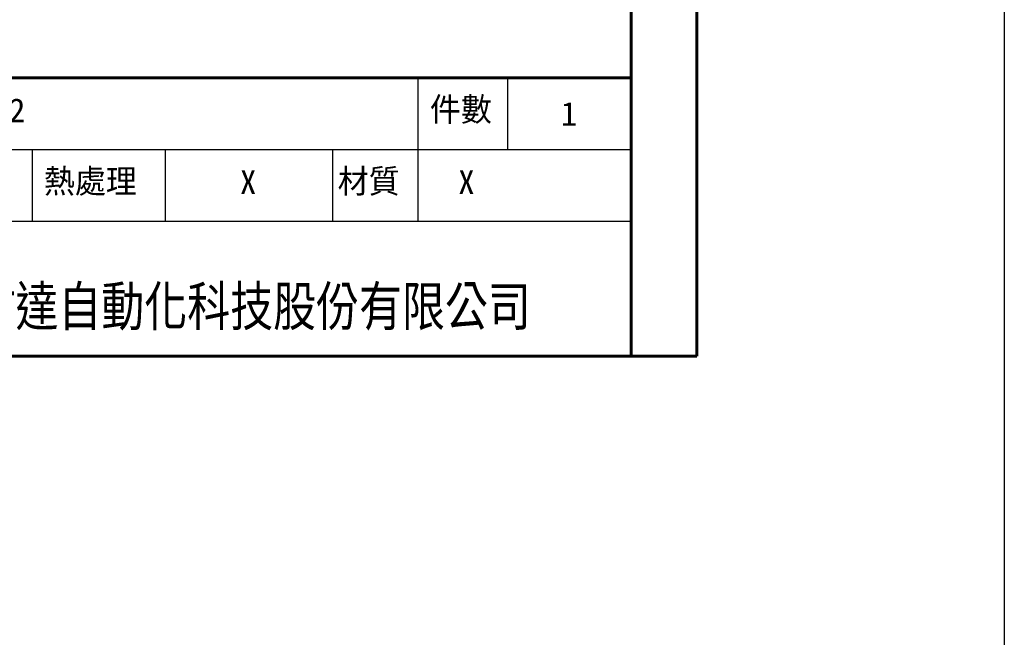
# Model space of a CAD drawing. Header units: inches. Extents: x 0 to 5766, y -2164 to 1330.
# Tile 73 of 217: x 4449 to 4664, y -1468 to -1333. Entities that reach past the tile are written whole.
import ezdxf
from ezdxf.enums import TextEntityAlignment as Align

# ---------------------------------------------------------------- set-up
doc = ezdxf.new("R2010")
doc.units = ezdxf.units.IN
doc.header["$MEASUREMENT"] = 0
doc.linetypes.add('SLD-實線', pattern=[0])
doc.layers.add('BORDER', color=7, linetype='Continuous')
doc.layers.add('圖框', color=7, linetype='SLD-實線')
doc.styles.add('SEACAD_arial_ttf', font='arial.ttf', dxfattribs={"height": 0.2})
doc.styles.add('標題欄', font='txt')

# ---------------------------------------------------------------- blocks, each defined once
blk = doc.blocks.new('A4橫')
at = {"layer": 'BORDER', "color": 123, "linetype": 'Continuous', "lineweight": 60, "ltscale": 25.4}
for p, q in [((4924.32, 1170.89), (4924.32, 1453.75)), ((4917.11, 1446.54), (4917.11, 1170.89)), ((4731.53, 1201.3), (4917.11, 1201.3)), ((4731.53, 1170.89), (4924.32, 1170.89))]:
    blk.add_line(p, q, dxfattribs=at)
at = {"layer": 'BORDER', "color": 60, "linetype": 'Continuous', "ltscale": 25.4}
for p, q in [((4893.83, 1193.45), (4893.83, 1201.3)), ((4903.63, 1193.45), (4903.63, 1201.3)), ((4731.53, 1193.45), (4917.11, 1193.45)), ((4851.67, 1185.61), (4851.67, 1193.45)), ((4866.22, 1185.61), (4866.22, 1193.45)), ((4884.49, 1185.61), (4884.49, 1193.45)), ((4893.83, 1185.61), (4893.83, 1193.45)), ((4731.53, 1185.61), (4917.11, 1185.61)), ((4731.53, 1170.89), (4917.11, 1170.89))]:
    blk.add_line(p, q, dxfattribs=at)
at = {"layer": 'BORDER', "color": 7, "linetype": 'Continuous', "ltscale": 25.4, "style": 'SEACAD_arial_ttf', "width": 0.8}
blk.add_text('東佑達自動化科技股份有限公司', height=4.3037, dxfattribs=at).set_placement((4840.41, 1178.48), align=Align.TOP_LEFT)
at = {"layer": '圖框', "style": '標題欄'}
for s, p in [('件數', (4895.12, 1199.15)), ('熱處理', (4852.91, 1191.3)), ('材質', (4885.04, 1191.3))]:
    blk.add_text(s, height=2.605, dxfattribs=at).set_placement(p, align=Align.TOP_LEFT)

msp = doc.modelspace()

# ---------------------------------------------------------------- linework, layer by layer
at = {"color": 4}
msp.add_lwpolyline([(4143.887, 611.783), (4663.887, 611.783), (4663.887, -2164.217), (4143.887, -2164.217)], close=True, dxfattribs=at)

# ---------------------------------------------------------------- block references
at = {"xscale": 2, "yscale": 2, "zscale": 2}
msp.add_blockref('A4橫', (-5251.97, -3747.857), dxfattribs=at)

# ---------------------------------------------------------------- texts
at = {"layer": '圖框', "color": 1, "style": '標題欄'}
for s, height, p in [('CHS2B-S40-WW-F02', 5.21053, (4393.086, -1349.767)), ('1', 5.211, (4566.945, -1350.529)), ('X', 5.211, (4496.75, -1365.462)), ('X', 5.211, (4544.482, -1365.462))]:
    msp.add_text(s, height=height, dxfattribs=at).set_placement(p, align=Align.TOP_LEFT)

doc.saveas('drawing.dxf')
